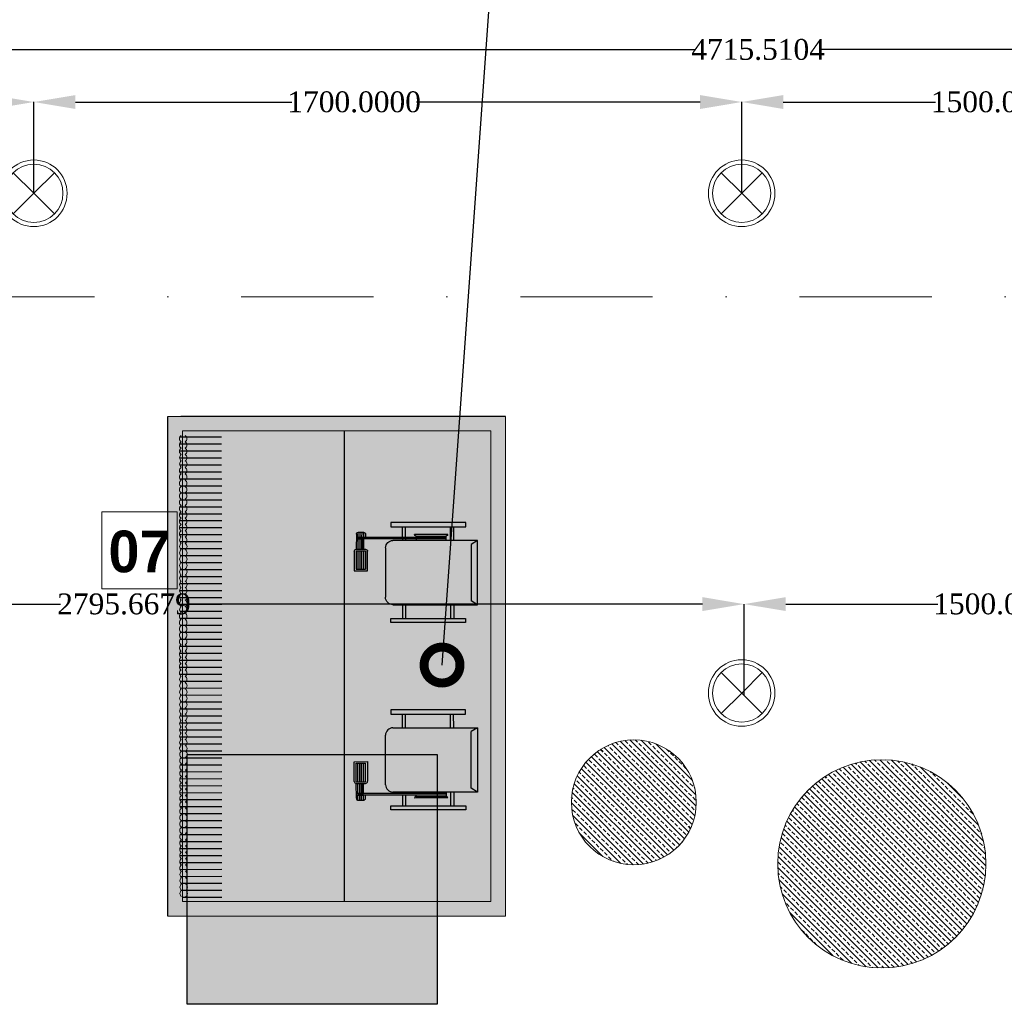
# Model space of a CAD drawing. Header units: millimetres. Extents: x 0 to 88385, y 0 to 41127.
# Tile 235 of 244: x 81152 to 83516, y 33860 to 36225. Entities that reach past the tile are written whole.
import ezdxf
from ezdxf import colors
from ezdxf.entities.mleader import LeaderData, LeaderLine
from ezdxf.math import Vec2, Vec3

# ---------------------------------------------------------------- set-up
doc = ezdxf.new("R2010")
doc.units = ezdxf.units.MM
doc.header["$MEASUREMENT"] = 0
doc.set_wipeout_variables(frame=1)
doc.linetypes.add('Dot & Dashed', pattern=[670.277762, 317.5, -176.388889, 0, -176.388874])
for name, color, linetype in [('- ავარიული განათება', 7, 'Continuous'), ('- განათება', 7, 'Continuous'), ('- მექანიკური ნაწილი', 7, 'Continuous'), ('Marker - Section', 7, 'Continuous')]:
    doc.layers.add(name, color=color, linetype=linetype)
for name, color, linetype, lineweight in [('heating-cooling1', 7, 'Continuous', 0), ('HVAC Room Number', 7, 'Continuous', 0), ('New_2D Drafting - General_Pen_No__38', 30, 'Continuous', 35), ('New_Annotation - Text_Pen_No__20', 1, 'Continuous', 0)]:
    doc.layers.add(name, color=color, linetype=linetype, lineweight=lineweight)
for name, color, linetype, lineweight, true_color in [('Marker - Section_Pen_No__108', 7, 'Continuous', 13, 0xfd8379), ('New_2D Drafting - General_Pen_No__39', 7, 'Continuous', 35, 0xffd5aa), ('New_2D Drafting - General_Pen_No__62', 7, 'Continuous', 20, 0xaaaaaa), ('New_Interior - Lamp_Pen_No__77', 7, 'Continuous', 20, 0xffeb28)]:
    doc.layers.add(name, color=color, linetype=linetype, lineweight=lineweight, true_color=true_color)
doc.styles.add('CT', font='ARIALN.TTF', dxfattribs={"height": 200})
doc.styles.add('GENERATED_STYLE_3', font='txt')
doc.styles.get("Standard").update_dxf_attribs({"font": 'sylfaen.ttf'})
doc.dimstyles.get("Standard").update_dxf_attribs({"dimtxt": 0.18, "dimasz": 0.18, "dimexe": 0.18, "dimexo": 0.0625, "dimgap": 0.09, "dimtad": 0, "dimtih": 1, "dimtoh": 1, "dimdec": 4, "dimzin": 0, "dimdsep": 46, "dimtxsty": 'Standard', "dimcen": 0.09, "dimadec": 0, "dimazin": 0, "dimtfac": 1, "dimtdec": 4, "dimtofl": 0, "dimtmove": 0, "dimatfit": 3, "dimfxl": 1, "dimtolj": 1, "dimtzin": 0, "dimarcsym": 0})

# ---------------------------------------------------------------- blocks, each defined once
blk = doc.blocks.new('Cutting Plane_2', base_point=(3944.3, 35559.3))
at = {"layer": 'Marker - Section_Pen_No__108', "color": 11, "linetype": 'Dot & Dashed', "lineweight": 13, "true_color": 0xfd8379}
blk.add_line((3794.3, 35559.3), (-19947.3, 35559.3), dxfattribs=at)
blk = doc.blocks.new('asd1q3wdscqewdscx')
h = blk.add_hatch(color=8)
h.dxf.hatch_style = 1
h.paths.add_polyline_path([(45549, 30865), (45532, 30865), (45532, 30791), (45549, 30791)])
h.paths.add_polyline_path([(45549, 31289), (45532, 31289), (45532, 31215), (45549, 31215)])
h.paths.add_polyline_path([(45874, 31312), (45467, 31312), (45467, 31289), (45874, 31289)])
h.paths.add_polyline_path([(45811, 31289), (45794, 31289), (45794, 31231), (45811, 31231)])
h.paths.add_polyline_path([(45811, 31223), (45794, 31223), (45794, 31215), (45811, 31215)])
h = blk.add_hatch(color=7)
h.dxf.hatch_style = 1
h.paths.add_polyline_path([(45746.1, 31247), (45563.9, 31247, 0.376607), (45573, 31239), (45737, 31239, 0.376607)])
h = blk.add_hatch(color=7)
h.dxf.hatch_style = 1
h.paths.add_polyline_path([(45737, 31239), (45573, 31239), (45573, 31231), (45737, 31231)])
h = blk.add_hatch(color=256)
h.dxf.hatch_style = 1
h.paths.add_polyline_path([(46062, 31223), (46053, 31223), (46053, 31167), (46062, 31167)])
h.paths.add_polyline_path([(46053, 31258.8), (46053, 31231), (46062, 31231), (46062, 31248, 0.361621)])
h.paths.add_polyline_path([(46043, 31259), (46033, 31259), (46033, 31231), (46043, 31231)])
h.paths.add_polyline_path([(46023, 31259, 0.414214), (46012, 31248), (46012, 31231), (46023, 31231)])
h.paths.add_polyline_path([(46023, 31223), (46012, 31223), (46012, 31167), (46023, 31167)])
h.paths.add_polyline_path([(46043, 31223), (46033, 31223), (46033, 31167), (46043, 31167)])
h.paths.add_polyline_path([(46073, 31156, 0.414214), (46062, 31167), (46012, 31167, 0.414214), (46001, 31156), (46001, 31058), (46001, 31049), (46073, 31049), (46073, 31058)])
h.paths.add_polyline_path([(46062, 31058), (46012, 31058), (46012, 31158), (46062, 31158)], flags=16)
at = {"true_color": 0x8fa35c}
h = blk.add_hatch(color=55, dxfattribs=at)
h.dxf.hatch_style = 1
h.paths.add_polyline_path([(46053, 31223), (46043, 31223), (46043, 31167), (46053, 31167)])
h.paths.add_polyline_path([(46053, 31258.8, 0.045741), (46051, 31259), (46043, 31259), (46043, 31231), (46053, 31231)])
h.paths.add_polyline_path([(46033, 31259), (46023, 31259), (46023, 31231), (46033, 31231)])
h.paths.add_polyline_path([(46023, 31158), (46012, 31158), (46012, 31058), (46023, 31058)])
h.paths.add_polyline_path([(46033, 31158), (46023, 31158), (46023, 31058), (46033, 31058)])
h.paths.add_polyline_path([(46043, 31158), (46033, 31158), (46033, 31058), (46043, 31058)])
h.paths.add_polyline_path([(46053, 31158), (46043, 31158), (46043, 31058), (46053, 31058)])
h.paths.add_polyline_path([(46062, 31158), (46053, 31158), (46053, 31058), (46062, 31058)])
at = {"true_color": 0xb4794b}
h = blk.add_hatch(color=35, dxfattribs=at)
h.dxf.hatch_style = 1
h.paths.add_polyline_path([(45903, 31174.6, 0.414214), (45862.6, 31215), (45403, 31215), (45437, 31193.9), (45437, 30886.1), (45403, 30865), (45862.6, 30865, 0.414214), (45903, 30905.4)])
at = {"true_color": 0x40b2bf}
h = blk.add_hatch(color=143, dxfattribs=at)
h.dxf.hatch_style = 1
h.paths.add_polyline_path([(45737, 31231), (45573, 31231), (45573, 31223), (45737, 31223)])
h = blk.add_hatch(color=7)
h.dxf.hatch_style = 1
h.paths.add_polyline_path([(45737, 31223), (45573, 31223), (45573, 31215), (45737, 31215)])
h = blk.add_hatch(color=143, dxfattribs=at)
h.dxf.hatch_style = 1
h.paths.add_polyline_path([(46062, 31231), (46053, 31231), (46023, 31231), (45737, 31231), (45737, 31223), (46062, 31223)])
at = {"true_color": 0x8fa35c}
h = blk.add_hatch(color=55, dxfattribs=at)
h.dxf.hatch_style = 1
h.paths.add_polyline_path([(46033, 31223), (46023, 31223), (46023, 31167), (46033, 31167)])
h = blk.add_hatch(color=8)
h.dxf.hatch_style = 1
h.paths.add_polyline_path([(45811, 30865), (45794, 30865), (45794, 30791), (45811, 30791)])
h = blk.add_hatch(color=8)
h.dxf.hatch_style = 1
h.paths.add_polyline_path([(45874, 30791), (45467, 30791), (45467, 30768), (45874, 30768)])
for p, q in [((45467, 31289), (45467, 31312)), ((45467, 31312), (45874, 31312)), ((45874, 31312), (45874, 31289)), ((45874, 31289), (45467, 31289)), ((45532, 31215), (45532, 31289)), ((45549, 31215), (45549, 31289)), ((45563.9, 31247), (45746.1, 31247)), ((45573, 31215), (45573, 31239)), ((45737, 31239), (45573, 31239)), ((45737, 31239), (45737, 31231)), ((45794, 31231), (45794, 31289)), ((45811, 31231), (45811, 31289)), ((46012, 31248), (46012, 31231)), ((46051, 31259), (46023, 31259)), ((46023, 31259), (46023, 31231)), ((46033, 31259), (46033, 31231)), ((46043, 31259), (46043, 31231)), ((46053, 31259), (46053, 31231)), ((46062, 31248), (46062, 31167)), ((45403, 31215), (45862.6, 31215)), ((45403, 31215), (45437, 31193.9)), ((45403, 30865), (45403, 31215)), ((45437, 31193.9), (45437, 30886.1)), ((45573, 31231), (46062, 31231)), ((45573, 31223), (46062, 31223)), ((45737, 31223), (45737, 31215)), ((45794, 31223), (45794, 31215)), ((45811, 31223), (45811, 31215)), ((46053, 31231), (46023, 31231)), ((46053, 31223), (46023, 31223)), ((46023, 31223), (46023, 31167)), ((46033, 31223), (46033, 31167)), ((46043, 31223), (46043, 31167)), ((46053, 31231), (46062, 31231)), ((46053, 31223), (46062, 31223)), ((46053, 31223), (46053, 31167)), ((45903, 31174.6), (45903, 30905.4)), ((46001, 31058), (46001, 31156)), ((46062, 31167), (46012, 31167)), ((46062, 31158), (46012, 31158)), ((46012, 31158), (46012, 31058)), ((46023, 31158), (46023, 31058)), ((46033, 31158), (46033, 31058)), ((46043, 31158), (46043, 31058)), ((46053, 31158), (46053, 31058)), ((46062, 31158), (46062, 31058)), ((46073, 31156), (46073, 31058)), ((46001, 31049), (46001, 31058)), ((46073, 31049), (46001, 31049)), ((46062, 31058), (46012, 31058)), ((46073, 31058), (46073, 31049)), ((45403, 30865), (45437, 30886.1)), ((45862.6, 30865), (45403, 30865)), ((45532, 30865), (45532, 30791)), ((45549, 30865), (45549, 30791)), ((45794, 30865), (45794, 30791)), ((45811, 30865), (45811, 30791)), ((45874, 30791), (45467, 30791)), ((45467, 30791), (45467, 30768)), ((45467, 30768), (45874, 30768)), ((45874, 30768), (45874, 30791))]:
    blk.add_line(p, q)
for centre, radius, start, end in [((45573, 31248.2), 9.19, 187.4531, 270), ((45737, 31248.2), 9.19, 270, 352.5469), ((46023, 31248), 11, 90, 180), ((46051, 31248), 11, 0, 90), ((45862.6, 31174.6), 40.4, 0, 90), ((46012, 31156), 11, 90, 180), ((46062, 31156), 11, 0, 90), ((45862.6, 30905.4), 40.4, 270, 0)]:
    blk.add_arc(centre, radius, start, end)
blk = doc.blocks.new('asdasda')
at = {"lineweight": 0, "true_color": 0xffffff}
h = blk.add_hatch(color=7, dxfattribs=at)
h.dxf.hatch_style = 1
h.paths.add_polyline_path([(757.4, 504.2), (22.6, 504.2), (22.6, 22.6), (757.4, 22.6)], flags=0)
h.paths.add_polyline_path([(780, 526.8), (0, 526.8), (0, 0), (780, 0)])
h.paths.add_polyline_path([(22.6, 504.2), (757.4, 504.2), (757.4, 22.6), (22.6, 22.6)], flags=16)
h = blk.add_hatch(color=7, dxfattribs=at)
h.dxf.hatch_style = 1
h.paths.add_polyline_path([(757.4, 504.2), (22.6, 504.2), (22.6, 22.6), (757.4, 22.6)])
h = blk.add_hatch(color=7)
h.dxf.hatch_style = 1
h.paths.add_polyline_path([(22.8, 255.2), (22.8, 243.7), (757.4, 244.3), (757.4, 255.8)])
at = {"true_color": 0xfb1004}
h = blk.add_hatch(color=1, dxfattribs=at)
h.dxf.hatch_style = 1
h.set_gradient(color1=(255, 0, 0), color2=(0, 0, 255), tint=1)
h.paths.add_polyline_path([(740.4, 210.2), (740.4, 134.5, -1), (717.1, 134.4), (717, 209.8, 1), (673.8, 209.8), (673.9, 134.5, -1.005911), (650.8, 134.2), (650.7, 210, 1.002343), (607.7, 209.6), (607.8, 134.4, -1), (584.4, 134.3), (584.4, 210, 1.002343), (541.4, 209.6), (541.4, 134.3, -1), (518.1, 134.3), (518, 209.7, 1), (474.8, 209.6), (474.9, 134.2, -1), (451.8, 134), (451.7, 209.8, 1.00525), (408.7, 209.3), (408.8, 134.3, -1), (385.4, 134.3), (385.4, 209.7, 1), (342.1, 209.6), (342.2, 134.3, -1.005302), (319.1, 133.9), (319, 209.7, 1.00522), (276, 209.2), (276.1, 134.2, -1), (252.8, 134.2), (252.7, 209.8, 1.005275), (209.7, 209.3), (209.8, 134.3, -1), (186.4, 134.3), (186.4, 209.7, 1.005275), (143.4, 209.2), (143.4, 134.2, -1), (120.1, 134.2), (120, 209.8, 1.005275), (77, 209.3), (77.1, 134.3, -1), (53.8, 134.3), (53.7, 209.6, 0.415483), (31.5, 231.6), (22.6, 231.6), (22.6, 221.5), (32, 221.5, -0.414214), (43.6, 209.9), (43.7, 134.6, 0.999973), (86.9, 134.6), (86.9, 209.7, -1.008192), (110, 210.1), (110, 134.5, 1.011383), (153.3, 135.1), (153.2, 209.9, -0.994909), (176.3, 210.1), (176.4, 134.6, 1.011379), (219.6, 135.1), (219.5, 210, -0.994909), (242.6, 210.1), (242.7, 134.5, 1), (285.9, 134.5), (285.9, 209.9, -0.994909), (309, 210.1), (309, 134.4, 1), (352.3, 134.5), (352.2, 209.9), (352.2, 210, -1), (375.3, 210.2), (375.4, 134.6, 1), (418.6, 134.7), (418.5, 210, -0.994909), (441.6, 210.2), (441.7, 134.6, 1), (484.9, 134.6), (484.9, 210, -1), (508, 210.2), (508, 134.6, 1), (551.3, 134.6), (551.2, 210, -1), (574.3, 210.3), (574.4, 134.7, 1), (617.6, 134.7), (617.5, 210.1, -1), (640.6, 210.3), (640.7, 134.7, 1), (683.9, 134.8), (683.9, 210.1, -1), (707, 210.4), (707, 134.8, 1), (750.3, 134.8), (750.2, 210.2, -0.303251), (757.4, 221), (757.4, 231.4, 0.354482)])
h = blk.add_hatch(color=250)
h.dxf.hatch_style = 1
h.paths.add_polyline_path([(757.4, 97.8), (757.4, 109.3), (22.6, 108.7), (22.6, 97.2)])
h = blk.add_hatch(color=7)
h.dxf.hatch_style = 1
h.paths.add_polyline_path([(22.9, 102), (22.9, 90.5), (757.4, 91.1), (757.4, 102.6)])
blk.add_line((22.6, 275), (757.4, 275))
at = {"color": 250}
blk.add_line((780, 0), (0, 0), dxfattribs=at)
for points in [[(0, 526.8), (0, 20)], [(32.5, 83.8), (32.6, 18.6)], [(43.4, 83.8), (43.5, 18.2)], [(54.3, 83.8), (54.3, 18.1)], [(65.2, 83.8), (65.2, 18.2)], [(76.1, 83.8), (76.1, 18.4)], [(86.9, 83.8), (87, 18.5)], [(97.8, 83.9), (97.9, 19.1)], [(108.7, 83.9), (108.8, 20)], [(119.6, 83.9), (119.7, 20.2)], [(130.5, 83.9), (130.5, 19.2)], [(141.4, 83.9), (141.4, 18.6)], [(152.3, 83.9), (152.3, 18.3)], [(163.2, 83.9), (163.2, 18.1)], [(174, 83.9), (174.1, 18.1)], [(184.9, 83.9), (185, 18.4)], [(195.8, 83.9), (195.9, 18.8)], [(206.7, 83.9), (206.7, 19.4)], [(217.6, 84), (217.6, 20.5)], [(228.5, 84), (228.5, 19.9)], [(239.4, 84), (239.4, 19.1)], [(250.2, 84), (250.3, 18.6)], [(261.1, 84), (261.2, 18.3)], [(272, 84), (272.1, 18.2)], [(282.9, 84), (283, 18.3)], [(293.8, 84), (293.8, 18.6)], [(304.7, 84), (304.7, 19.1)], [(315.6, 84), (315.6, 19.4)], [(326.4, 84), (326.5, 20.5)], [(337.3, 84.1), (337.4, 19.7)], [(348.2, 84.1), (348.3, 19)], [(359.1, 84.1), (359.2, 18.5)], [(370, 84.1), (370, 18.2)], [(380.9, 84.1), (380.9, 18.1)], [(391.8, 84.1), (391.8, 18.2)], [(402.6, 84.1), (402.7, 18.5)], [(413.5, 84.1), (413.6, 19)], [(424.4, 84.1), (424.5, 19.8)], [(435.3, 84.1), (435.4, 20.6)], [(446.2, 84.1), (446.2, 19.5)], [(457.1, 84.2), (457.1, 18.8)], [(468, 84.2), (468, 18.4)], [(478.8, 84.2), (478.9, 18.2)], [(489.7, 84.2), (489.8, 18.2)], [(500.6, 84.2), (500.7, 18.4)], [(511.5, 84.2), (511.6, 18.7)], [(522.4, 84.2), (522.4, 20.6)], [(533.3, 84.2), (533.3, 20.2)], [(544.2, 84.2), (544.2, 19.4)], [(555, 84.2), (555.1, 18.9)], [(565.9, 84.2), (566, 18.6)], [(576.8, 84.3), (576.9, 18.5)], [(587.7, 84.3), (587.8, 18.6)], [(598.6, 84.3), (598.6, 18.9)], [(609.5, 84.3), (609.5, 19.4)], [(620.4, 84.3), (620.4, 20.2)], [(631.2, 84.3), (631.3, 21.1)], [(642.1, 84.3), (642.2, 20)], [(653, 84.3), (653.1, 19.3)], [(663.9, 84.3), (664, 18.9)], [(674.8, 84.3), (674.8, 18.6)], [(685.7, 84.3), (685.7, 18.6)], [(696.6, 84.4), (696.6, 18.8)], [(707.4, 84.4), (707.5, 19.1)], [(718.3, 84.4), (718.4, 19.7)], [(729.2, 84.4), (729.3, 20.7)], [(740.1, 84.4), (740.2, 20.7)], [(751, 84.4), (751, 22.6)]]:
    blk.add_lwpolyline(points, dxfattribs=at)
at = {"layer": 'heating-cooling1'}
blk.add_lwpolyline([(0, 526.8), (780, 526.8), (780, 0), (0, 0), (0, 526.8)], dxfattribs=at)
blk.add_lwpolyline([(22.6, 504.2), (757.4, 504.2), (757.4, 22.6), (22.6, 22.6)], close=True, dxfattribs=at)
at = {"layer": 'HVAC Room Number', "color": 250}
for points in [[(39.8, 27, 0.553217), (29.9, 27)], [(29.9, 20.8, 0.553217), (39.8, 20.8)], [(49.6, 27, 0.553217), (39.8, 27)], [(39.8, 20.8, 0.553217), (49.6, 20.8)], [(59.5, 27, 0.553217), (49.6, 27)], [(49.6, 20.8, 0.553217), (59.5, 20.9)], [(69.3, 27.1, 0.553217), (59.5, 27)], [(59.5, 20.9, 0.553217), (69.3, 20.9)], [(79.2, 27.1, 0.553217), (69.3, 27.1)], [(69.3, 20.9, 0.553217), (79.2, 20.9)], [(89.6, 27, 0.553217), (79.8, 27)], [(79.8, 20.8, 0.553217), (89.7, 20.8)], [(99.5, 27, 0.553217), (89.6, 27)], [(89.7, 20.8, 0.553217), (99.5, 20.8)], [(109.4, 27, 0.553217), (99.5, 27)], [(99.5, 20.8, 0.553217), (109.4, 20.8)], [(119.2, 27, 0.553217), (109.4, 27)], [(109.4, 20.8, 0.553217), (119.2, 20.8)], [(129.1, 27, 0.553217), (119.2, 27)], [(119.2, 20.8, 0.553217), (129.1, 20.8)], [(139, 27, 0.553217), (129.1, 27)], [(129.1, 20.8, 0.553217), (139, 20.8)], [(148.8, 27, 0.553217), (139, 27)], [(139, 20.8, 0.553217), (148.8, 20.8)], [(158.7, 27, 0.553217), (148.8, 27)], [(148.8, 20.8, 0.553217), (158.7, 20.8)], [(168.5, 27, 0.553217), (158.7, 27)], [(158.7, 20.8, 0.553217), (168.6, 20.8)], [(178.4, 27, 0.553217), (168.5, 27)], [(168.6, 20.8, 0.553217), (178.4, 20.8)], [(188.3, 27, 0.553217), (178.4, 27)], [(178.4, 20.8, 0.553217), (188.3, 20.9)], [(198.1, 27, 0.553217), (188.3, 27)], [(188.3, 20.9, 0.553217), (198.1, 20.9)], [(208, 27.1, 0.553217), (198.1, 27)], [(198.1, 20.9, 0.553217), (208, 20.9)], [(217.9, 27.1, 0.553217), (208, 27.1)], [(208, 20.9, 0.553217), (217.9, 20.9)], [(227.7, 27.1, 0.553217), (217.9, 27.1)], [(217.9, 20.9, 0.553217), (227.7, 20.9)], [(237.6, 27.1, 0.553217), (227.7, 27.1)], [(227.7, 20.9, 0.553217), (237.6, 20.9)], [(247.4, 27.1, 0.553217), (237.6, 27.1)], [(237.6, 20.9, 0.553217), (247.5, 20.9)], [(257.3, 27.1, 0.553217), (247.4, 27.1)], [(247.5, 20.9, 0.553217), (257.3, 20.9)], [(267.2, 27.1, 0.553217), (257.3, 27.1)], [(257.3, 20.9, 0.553217), (267.2, 20.9)], [(277, 27.1, 0.553217), (267.2, 27.1)], [(267.2, 20.9, 0.553217), (277, 20.9)], [(286.9, 27.1, 0.553217), (277, 27.1)], [(277, 20.9, 0.553217), (286.9, 20.9)], [(296.8, 27.1, 0.553217), (286.9, 27.1)], [(286.9, 20.9, 0.553217), (296.8, 20.9)], [(306.6, 27.1, 0.553217), (296.8, 27.1)], [(296.8, 20.9, 0.553217), (306.6, 21)], [(316.8, 27, 0.553217), (306.9, 27)], [(306.9, 20.8, 0.553217), (316.8, 20.8)], [(326.7, 27, 0.553217), (316.8, 27)], [(316.8, 20.8, 0.553217), (326.7, 20.8)], [(336.5, 27, 0.553217), (326.7, 27)], [(326.7, 20.8, 0.553217), (336.5, 20.8)], [(346.4, 27, 0.553217), (336.5, 27)], [(336.5, 20.8, 0.553217), (346.4, 20.8)], [(356.3, 27, 0.553217), (346.4, 27)], [(346.4, 20.8, 0.553217), (356.3, 20.8)], [(366.1, 27, 0.553217), (356.3, 27)], [(356.3, 20.8, 0.553217), (366.1, 20.8)], [(376, 27, 0.553217), (366.1, 27)], [(366.1, 20.8, 0.553217), (376, 20.8)], [(385.8, 27, 0.553217), (376, 27)], [(376, 20.8, 0.553217), (385.8, 20.8)], [(395.7, 27, 0.553217), (385.8, 27)], [(385.8, 20.8, 0.553217), (395.7, 20.8)], [(405.6, 27, 0.553217), (395.7, 27)], [(395.7, 20.8, 0.553217), (405.6, 20.9)], [(415.4, 27, 0.553217), (405.6, 27)], [(405.6, 20.9, 0.553217), (415.4, 20.9)], [(425.3, 27.1, 0.553217), (415.4, 27)], [(415.4, 20.9, 0.553217), (425.3, 20.9)], [(435.2, 27.1, 0.553217), (425.3, 27.1)], [(425.3, 20.9, 0.553217), (435.2, 20.9)], [(445, 27.1, 0.553217), (435.2, 27.1)], [(435.2, 20.9, 0.553217), (445, 20.9)], [(454.9, 27.1, 0.553217), (445, 27.1)], [(445, 20.9, 0.553217), (454.9, 20.9)], [(464.7, 27.1, 0.553217), (454.9, 27.1)], [(454.9, 20.9, 0.553217), (464.7, 20.9)], [(474.6, 27.1, 0.553217), (464.7, 27.1)], [(464.7, 20.9, 0.553217), (474.6, 20.9)], [(484.5, 27.1, 0.553217), (474.6, 27.1)], [(474.6, 20.9, 0.553217), (484.5, 20.9)], [(494.3, 27.1, 0.553217), (484.5, 27.1)], [(484.5, 20.9, 0.553217), (494.3, 20.9)], [(504.2, 27.1, 0.553217), (494.3, 27.1)], [(494.3, 20.9, 0.553217), (504.2, 20.9)], [(514.1, 27.1, 0.553217), (504.2, 27.1)], [(504.2, 20.9, 0.553217), (514.1, 20.9)], [(522.7, 27.4, 0.610733), (514.1, 27.1)], [(514.1, 20.9, 0.671613), (522.7, 21.2)], [(532.5, 27.4, 0.553217), (522.7, 27.4)], [(522.7, 21.2, 0.553217), (532.6, 21.2)], [(542.4, 27.4, 0.553217), (532.5, 27.4)], [(532.6, 21.2, 0.553217), (542.4, 21.2)], [(552.3, 27.4, 0.553217), (542.4, 27.4)], [(542.4, 21.2, 0.553217), (552.3, 21.2)], [(562.1, 27.4, 0.553217), (552.3, 27.4)], [(552.3, 21.2, 0.553217), (562.1, 21.2)], [(572, 27.4, 0.553217), (562.1, 27.4)], [(562.1, 21.2, 0.553217), (572, 21.2)], [(581.9, 27.4, 0.553217), (572, 27.4)], [(572, 21.2, 0.553217), (581.9, 21.2)], [(591.7, 27.4, 0.553217), (581.9, 27.4)], [(581.9, 21.2, 0.553217), (591.7, 21.3)], [(601.6, 27.5, 0.553217), (591.7, 27.4)], [(591.7, 21.3, 0.553217), (601.6, 21.3)], [(611.4, 27.5, 0.553217), (601.6, 27.5)], [(601.6, 21.3, 0.553217), (611.5, 21.3)], [(621.3, 27.5, 0.553217), (611.4, 27.5)], [(611.5, 21.3, 0.553217), (621.3, 21.3)], [(631.2, 27.5, 0.553217), (621.3, 27.5)], [(621.3, 21.3, 0.553217), (631.2, 21.3)], [(641, 27.5, 0.553217), (631.2, 27.5)], [(631.2, 21.3, 0.553217), (641, 21.3)], [(650.9, 27.5, 0.553217), (641, 27.5)], [(641, 21.3, 0.553217), (650.9, 21.3)], [(660.8, 27.5, 0.553217), (650.9, 27.5)], [(650.9, 21.3, 0.553217), (660.8, 21.3)], [(670.6, 27.5, 0.553217), (660.8, 27.5)], [(660.8, 21.3, 0.553217), (670.6, 21.3)], [(680.5, 27.5, 0.553217), (670.6, 27.5)], [(670.6, 21.3, 0.553217), (680.5, 21.3)], [(690.3, 27.5, 0.553217), (680.5, 27.5)], [(680.5, 21.3, 0.553217), (690.3, 21.3)], [(700.2, 27.5, 0.553217), (690.3, 27.5)], [(690.3, 21.3, 0.553217), (700.2, 21.3)], [(710.1, 27.5, 0.553217), (700.2, 27.5)], [(700.2, 21.3, 0.553217), (710.1, 21.4)], [(719.9, 27.5, 0.553217), (710.1, 27.5)], [(710.1, 21.4, 0.553217), (719.9, 21.4)], [(729.8, 27.6, 0.553217), (719.9, 27.5)], [(719.9, 21.4, 0.553217), (729.8, 21.4)], [(739.7, 27.6, 0.553217), (729.8, 27.6)], [(729.8, 21.4, 0.553217), (739.7, 21.4)], [(749.5, 27.6, 0.553217), (739.7, 27.6)], [(739.7, 21.4, 0.553217), (749.5, 21.4)]]:
    blk.add_lwpolyline(points, format="xyb", dxfattribs=at)
at = {"yscale": 0.2868831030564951, "zscale": 0.2868831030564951}
for p, xscale, rotation in [((9159.5, 13501.1), -0.286883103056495, 89.95250228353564), ((-8379.5, 13501.1), 0.2868831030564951, 270.0474656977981)]:
    blk.add_blockref('asd1q3wdscqewdscx', p, dxfattribs=dict(at, xscale=xscale, rotation=rotation))
blk = doc.blocks.new('600x600')
h = blk.add_hatch(color=6)
h.dxf.hatch_style = 1
h.paths.add_polyline_path([(-54793.2, 18677.9), (-55393.2, 18677.9), (-55393.2, 18077.9), (-54793.2, 18077.9)])
for p, q in [((-55393.2, 18677.9), (-54793.2, 18677.9)), ((-55393.2, 18077.9), (-55393.2, 18677.9)), ((-54793.2, 18677.9), (-54793.2, 18077.9)), ((-54793.2, 18077.9), (-55393.2, 18077.9))]:
    blk.add_line(p, q)
blk = doc.blocks.new('Recessed Spot')
at = {"layer": 'New_Interior - Lamp_Pen_No__77', "color": 2, "linetype": 'Continuous', "lineweight": 20, "true_color": 0xffeb28}
for q in [(-49.5, 49.5), (49.5, 49.5), (-49.5, -49.5), (49.5, -49.5)]:
    blk.add_line((0, 0), q, dxfattribs=at)
at = {"layer": 'New_Interior - Lamp_Pen_No__77', "color": 2, "linetype": 'Continuous', "lineweight": 20, "true_color": 0xffeb28, "flags": 128}
blk.add_lwpolyline([(80, 0, 1), (-80, 0, 1)], format="xyb", close=True, dxfattribs=at)
at = {"layer": 'New_Interior - Lamp_Pen_No__77', "color": 2, "linetype": 'Continuous', "lineweight": 20, "true_color": 0xffeb28}
blk.add_circle((0, 0), 70, dxfattribs=at)
blk = doc.blocks.new('_DotSmall')
at = {"color": 0, "linetype": 'ByBlock', "const_width": 0.5}
blk.add_lwpolyline([(-0.0625, 0, 1), (0.0625, 0, 1)], format="xyb", close=True, dxfattribs=at)
blk = doc.blocks.new('*D1260')
at = {"layer": '- განათება', "color": 0, "lineweight": -2, "transparency": 16777216}
for p, q in [((82891.2, 34602.4), (82891.2, 34821.7)), ((82991.2, 34821.5), (83356.4, 34821.5)), ((84291.2, 34821.5), (83655.6, 34821.5)), ((84391.2, 34602.4), (84391.2, 34821.7))]:
    blk.add_line(p, q, dxfattribs=at)
at = {"layer": '- განათება', "color": 0, "transparency": 16777216}
for points in [[(82991.2, 34838.2), (82991.2, 34804.9), (82891.2, 34821.5)], [(84291.2, 34838.2), (84291.2, 34804.9), (84391.2, 34821.5)]]:
    blk.add_solid(points, dxfattribs=at)
at = {"layer": 'Defpoints', "color": 0, "transparency": 16777216}
for p in [(82891.2, 34821.5), (82891.2, 34602.3), (84391.2, 34602.3)]:
    blk.add_point(p, dxfattribs=at)
at = {"layer": '- განათება', "color": 0, "transparency": 16777216, "insert": (83506, 34821.5), "char_height": 50, "attachment_point": 5}
blk.add_mtext('\\A1;{\\fSylfaen|b0|i0|c0|p18;1500.0000}', dxfattribs=at)
blk = doc.blocks.new('*D1261')
at = {"layer": '- განათება', "color": 0, "lineweight": -2, "transparency": 16777216}
for p, q in [((80095.5, 34608), (80095.5, 34821.7)), ((80195.5, 34821.5), (81249.9, 34821.5)), ((82791.2, 34821.5), (81554.1, 34821.5)), ((82891.2, 34602.4), (82891.2, 34821.7))]:
    blk.add_line(p, q, dxfattribs=at)
at = {"layer": '- განათება', "color": 0, "transparency": 16777216}
for points in [[(80195.5, 34838.2), (80195.5, 34804.9), (80095.5, 34821.5)], [(82791.2, 34838.2), (82791.2, 34804.9), (82891.2, 34821.5)]]:
    blk.add_solid(points, dxfattribs=at)
at = {"layer": 'Defpoints', "color": 0, "transparency": 16777216}
for p in [(80095.5, 34821.5), (80095.5, 34608), (82891.2, 34602.3)]:
    blk.add_point(p, dxfattribs=at)
at = {"layer": '- განათება', "color": 0, "transparency": 16777216, "insert": (81402, 34821.5), "char_height": 50, "attachment_point": 5}
blk.add_mtext('\\A1;{\\fSylfaen|b0|i0|c0|p18;2795.6679}', dxfattribs=at)
blk = doc.blocks.new('*D1264')
at = {"layer": '- განათება', "color": 0, "lineweight": -2, "transparency": 16777216}
for p, q in [((82885.5, 35808), (82885.5, 36027.4)), ((82985.5, 36027.2), (83350.7, 36027.2)), ((84285.5, 36027.2), (83650, 36027.2)), ((84385.5, 35808), (84385.5, 36027.4))]:
    blk.add_line(p, q, dxfattribs=at)
at = {"layer": '- განათება', "color": 0, "transparency": 16777216}
for points in [[(82985.5, 36043.9), (82985.5, 36010.5), (82885.5, 36027.2)], [(84285.5, 36043.9), (84285.5, 36010.5), (84385.5, 36027.2)]]:
    blk.add_solid(points, dxfattribs=at)
at = {"layer": 'Defpoints', "color": 0, "transparency": 16777216}
for p in [(82885.5, 36027.2), (82885.5, 35808), (84385.5, 35808)]:
    blk.add_point(p, dxfattribs=at)
at = {"layer": '- განათება', "color": 0, "transparency": 16777216, "insert": (83500.3, 36027.2), "char_height": 50, "attachment_point": 5}
blk.add_mtext('\\A1;{\\fSylfaen|b0|i0|c0|p18;1500.0000}', dxfattribs=at)
blk = doc.blocks.new('*D1265')
at = {"layer": '- განათება', "color": 0, "lineweight": -2, "transparency": 16777216}
for p, q in [((81185.5, 35808), (81185.5, 36027.4)), ((81285.5, 36027.2), (81805, 36027.2)), ((82785.5, 36027.2), (82104.3, 36027.2)), ((82885.5, 35808), (82885.5, 36027.4))]:
    blk.add_line(p, q, dxfattribs=at)
at = {"layer": '- განათება', "color": 0, "transparency": 16777216}
for points in [[(81285.5, 36043.9), (81285.5, 36010.5), (81185.5, 36027.2)], [(82785.5, 36043.9), (82785.5, 36010.5), (82885.5, 36027.2)]]:
    blk.add_solid(points, dxfattribs=at)
at = {"layer": 'Defpoints', "color": 0, "transparency": 16777216}
for p in [(81185.5, 36027.2), (81185.5, 35808), (82885.5, 35808)]:
    blk.add_point(p, dxfattribs=at)
at = {"layer": '- განათება', "color": 0, "transparency": 16777216, "insert": (81954.7, 36027.2), "char_height": 50, "attachment_point": 5}
blk.add_mtext('\\A1;{\\fSylfaen|b0|i0|c0|p18;1700.0000}', dxfattribs=at)
blk = doc.blocks.new('*D1263')
at = {"layer": '- განათება', "color": 0, "lineweight": -2, "transparency": 16777216}
for p, q in [((80095.5, 35808), (80095.5, 36027.4)), ((80195.5, 36027.2), (80589.6, 36027.2)), ((81085.5, 36027.2), (80888.8, 36027.2)), ((81185.5, 35808), (81185.5, 36027.4))]:
    blk.add_line(p, q, dxfattribs=at)
at = {"layer": '- განათება', "color": 0, "transparency": 16777216}
for points in [[(80195.5, 36043.9), (80195.5, 36010.5), (80095.5, 36027.2)], [(81085.5, 36043.9), (81085.5, 36010.5), (81185.5, 36027.2)]]:
    blk.add_solid(points, dxfattribs=at)
at = {"layer": 'Defpoints', "color": 0, "transparency": 16777216}
for p in [(80095.5, 36027.2), (80095.5, 35808), (81185.5, 35808)]:
    blk.add_point(p, dxfattribs=at)
at = {"layer": '- განათება', "color": 0, "transparency": 16777216, "insert": (80739.2, 36027.2), "char_height": 50, "attachment_point": 5}
blk.add_mtext('\\A1;{\\fSylfaen|b0|i0|c0|p18;1090.0000}', dxfattribs=at)
blk = doc.blocks.new('*D1398')
at = {"layer": '- ავარიული განათება', "color": 0, "lineweight": -2, "transparency": 16777216}
for p, q in [((80641, 35527.2), (80641, 36153.2)), ((80741, 36153), (82772.2, 36153)), ((85256.5, 36153), (83077.8, 36153)), ((85356.5, 35387.1), (85356.5, 36153.2))]:
    blk.add_line(p, q, dxfattribs=at)
at = {"layer": '- ავარიული განათება', "color": 0, "transparency": 16777216}
for points in [[(80741, 36169.7), (80741, 36136.3), (80641, 36153)], [(85256.5, 36169.7), (85256.5, 36136.3), (85356.5, 36153)]]:
    blk.add_solid(points, dxfattribs=at)
at = {"layer": 'Defpoints', "color": 0, "transparency": 16777216}
for p in [(80641, 36153), (80641, 35527.1), (85356.5, 35387.1)]:
    blk.add_point(p, dxfattribs=at)
at = {"layer": '- ავარიული განათება', "color": 0, "transparency": 16777216, "insert": (82925, 36153), "char_height": 50, "attachment_point": 5}
blk.add_mtext('\\A1;{\\fSylfaen|b0|i0|c0|p18;4715.5104}', dxfattribs=at)

msp = doc.modelspace()

# ---------------------------------------------------------------- block references
at = {"layer": '- განათება', "color": 2, "linetype": 'Continuous', "lineweight": 20, "true_color": 0xffeb28, "zscale": 1000}
for p in [(81185.48505, 35807.98097), (82885.48505, 35807.98097)]:
    msp.add_blockref('Recessed Spot', p, dxfattribs=at)
at = {"layer": 'Marker - Section', "color": 11, "lineweight": 13, "true_color": 0xfd8379}
msp.add_blockref('Cutting Plane_2', (88184.57817, 35559.29591), dxfattribs=at)

# ---------------------------------------------------------------- dimensions: what is measured, and where the dimension line sits
at = {"layer": '- განათება', "color": 1}
for base, p1, p2, picture, middle in [((80095.48505, 36027.21622), (81185.48505, 35807.98097), (80095.48505, 35807.98097), '*D1263', (80739.18185, 36027.21622)), ((81185.48505, 36027.21622), (82885.48505, 35807.98097), (81185.48505, 35807.98097), '*D1265', (81954.65266, 36027.21622)), ((82885.48505, 36027.21622), (84385.48505, 35807.98097), (82885.48505, 35807.98097), '*D1264', (83500.34916, 36027.21622))]:
    dim = msp.add_linear_dim(base=base, p1=p1, p2=p2, angle=180, text='{\\fSylfaen|b0|i0|c0|p18;<>}', dimstyle='Standard', override={"dimtxt": 50, "dimasz": 100}, dxfattribs=at)
    dim.commit()
    dim.dimension.update_dxf_attribs({"geometry": picture, "text_midpoint": middle, "dimtype": 160})

# ---------------------------------------------------------------- next in the draw order: hatches: boundary and pattern name
at = {"layer": 'New_2D Drafting - General_Pen_No__38', "linetype": 'Continuous', "lineweight": 35}
h = msp.add_hatch(dxfattribs=at)
h.set_pattern_fill('ANSI33', color=30, style=0, pattern_type=2)
h.set_pattern_definition([(135, (3754405.177, 2320431.434), (13.25825215, 13.25825215), []), (135, (3754391.919, 2320431.434), (13.25825215, 13.25825215), [9.375, -4.6875])])
h.paths.add_polyline_path([(83472.15363, 34197.86869, -1), (82972.15363, 34197.86869, -1)])
at = {"layer": 'New_2D Drafting - General_Pen_No__39', "linetype": 'Continuous', "lineweight": 35, "true_color": 0xffd5aa}
h = msp.add_hatch(dxfattribs=at)
h.set_pattern_fill('ANSI33', color=41, style=0, pattern_type=2)
h.set_pattern_definition([(135, (3755081.662, 2319519.993), (13.25825215, 13.25825215), []), (135, (3755068.403, 2319519.993), (13.25825215, 13.25825215), [9.375, -4.6875])])
h.paths.add_polyline_path([(82776.4828, 34345.55931, -1), (82476.4828, 34345.55931, -1)])

# ---------------------------------------------------------------- next in the draw order: linework, layer by layer
at = {"layer": 'New_2D Drafting - General_Pen_No__62', "color": 253, "linetype": 'Continuous', "lineweight": 20, "true_color": 0xaaaaaa}
for centre, radius in [((82626.4828, 34345.55931), 150), ((83222.15363, 34197.86869), 250)]:
    msp.add_circle(centre, radius, dxfattribs=at)

# ---------------------------------------------------------------- next in the draw order: block references
at = {"layer": '- განათება', "color": 2, "linetype": 'Continuous', "lineweight": 20, "true_color": 0xffeb28, "zscale": 1000}
msp.add_blockref('Recessed Spot', (82885.48505, 34607.98097), dxfattribs=at)
at = {"layer": '- მექანიკური ნაწილი', "rotation": 180}
msp.add_blockref('600x600', (26760.63134, 52538.3816), dxfattribs=at)

# ---------------------------------------------------------------- next in the draw order: dimensions: what is measured, and where the dimension line sits
at = {"layer": '- ავარიული განათება', "color": 1}
dim = msp.add_linear_dim(base=(80640.99547, 36153), p1=(85356.5059, 35387.07966), p2=(80640.99547, 35527.10583), angle=180, text='{\\fSylfaen|b0|i0|c0|p18;<>}', dimstyle='Standard', override={"dimtxt": 50, "dimasz": 100}, dxfattribs=at)
dim.commit()
dim.dimension.update_dxf_attribs({"geometry": '*D1398', "text_midpoint": (82925, 36153), "dimtype": 160})
at = {"layer": '- განათება', "color": 1}
dim = msp.add_linear_dim(base=(82891.15294, 34821.54832), p1=(84391.15294, 34602.31307), p2=(82891.15294, 34602.31307), angle=180, text='{\\fSylfaen|b0|i0|c0|p18;<>}', dimstyle='Standard', override={"dimtxt": 50, "dimasz": 100}, dxfattribs=at)
dim.commit()
dim.dimension.update_dxf_attribs({"geometry": '*D1260', "text_midpoint": (83506.01706, 34821.54832), "dimtype": 160})

# ---------------------------------------------------------------- next in the draw order: wipeouts: each hides what was drawn before it
at = {"color": 1, "linetype": 'Continuous', "lineweight": 0, "ltscale": 175227.835049}
msp.add_wipeout([(81348.51025, 34858.03469), (81529.74662, 34858.03469), (81529.74662, 35042.88374), (81348.51025, 35042.88374)], dxfattribs=at).dxf.layer = 'New_Annotation - Text_Pen_No__20'

# ---------------------------------------------------------------- next in the draw order: linework, layer by layer
at = {"layer": 'New_Annotation - Text_Pen_No__20', "color": 1, "linetype": 'Continuous', "lineweight": 0, "flags": 128}
msp.add_lwpolyline([(81348.51025, 34858.03469), (81529.74662, 34858.03469), (81529.74662, 35042.88374), (81348.51025, 35042.88374), (81348.51025, 34858.03469)], close=True, dxfattribs=at)

# ---------------------------------------------------------------- next in the draw order: block references
at = {"layer": '- მექანიკური ნაწილი', "lineweight": 0, "transparency": 33554687, "xscale": 1.538463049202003, "yscale": 1.538463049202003, "zscale": 1.538463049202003, "rotation": 270}
msp.add_blockref('asdasda', (81507.51578, 35272.1692), dxfattribs=at)

# ---------------------------------------------------------------- next in the draw order: texts
at = {"layer": 'New_Annotation - Text_Pen_No__20', "color": 1, "linetype": 'Continuous', "lineweight": 0, "insert": (81439.12843, 34997.96253), "char_height": 100, "attachment_point": 2, "style": 'GENERATED_STYLE_3'}
msp.add_mtext('\\A1;{\\pqc;\\fBOG 2018|b1|i0|c0|p0;\\W1.000000;0\\fBOG 2018|b1|i0|c0|p0;\\W1.000000;7}', dxfattribs=at)

# ---------------------------------------------------------------- next in the draw order: dimensions: what is measured, and where the dimension line sits
at = {"layer": '- განათება', "color": 1}
dim = msp.add_linear_dim(base=(80095.48505, 34821.54832), p1=(82891.15294, 34602.31307), p2=(80095.48505, 34607.98097), angle=180, text='{\\fSylfaen|b0|i0|c0|p18;<>}', dimstyle='Standard', override={"dimtxt": 50, "dimasz": 100}, dxfattribs=at)
dim.commit()
dim.dimension.update_dxf_attribs({"geometry": '*D1261', "text_midpoint": (81402, 34821.54832), "dimtype": 160})

# ---------------------------------------------------------------- next in the draw order: leaders
at = {"layer": '- მექანიკური ნაწილი', "color": 7}
ml = msp.add_multileader_mtext('Standard', dxfattribs=at)
ml.set_content('{\\fSylfaen|b1|i0|c0|p18;\\C1;DB-HVAC\\C7;  \\fSylfaen|b0|i0|c0|p18;\\C1;QF-29          \\C7;N2XH-3X2.5}', color=7, style='CT')
ml.set_leader_properties()
ml.set_arrow_properties(name='DOTSMALL')
ml.build(insert=Vec2(0, 0))
ml.multileader.update_dxf_attribs({"has_dogleg": 0, "text_left_attachment_type": 6, "text_right_attachment_type": 6, "dogleg_length": 9, "arrow_head_size": 172.53719})
ctx = ml.context
ctx.base_point, ctx.char_height, ctx.arrow_head_size, ctx.landing_gap_size, ctx.plane_origin = Vec3(80399.35491, 37965.14027, -1034.70918), 171.3007828, 172.53719, 57.5124, Vec3(66422.20148, 24626.49649, -1034.70918)
ctx.left_attachment, ctx.right_attachment, ctx.text_align_type = 6, 6, 1
notes = []
notes.append((ctx, [(0, (1, 1, 0), (82410.19794, 37965.14027, -1034.70918), (-1, 0), 9, [(2, [(82165.82841, 34675.1195, -1034.70918)], 0, [])])]))
ctx.mtext.insert, ctx.mtext.width, ctx.mtext.defined_height, ctx.mtext.alignment, ctx.mtext.flow_direction = Vec3(81400.27642, 38170.7012, -1034.70918), 2531.4263669, 243.98464, 2, 5
for ctx, leaders in notes:
    for number, flags, end, landing, length, lines in leaders:
        leader = LeaderData()
        leader.index, (leader.has_last_leader_line, leader.has_dogleg_vector, leader.attachment_direction) = number, flags
        leader.last_leader_point, leader.dogleg_vector, leader.dogleg_length = Vec3(end), Vec3(landing), length
        for number, points, colour, breaks in lines:
            line = LeaderLine()
            line.index, line.vertices, line.color, line.breaks = number, Vec3.list(points), colors.encode_raw_color(colour), breaks
            leader.lines.append(line)
        ctx.leaders.append(leader)

doc.saveas('drawing.dxf')
